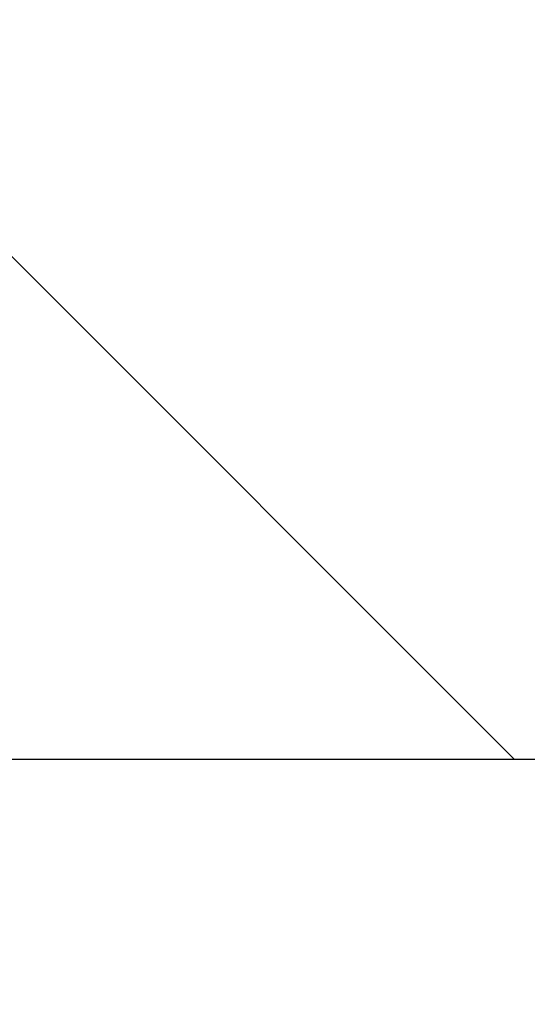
# Model space of a CAD drawing. Header units: millimetres. Extents: x 58700 to 76644, y 972 to 11123.
# Tile 222 of 256: x 62409.6706 to 62409.7234, y 7280.7758 to 7280.8782. Entities that reach past the tile are written whole.
import ezdxf

# ---------------------------------------------------------------- set-up
doc = ezdxf.new("R2010")
doc.units = ezdxf.units.MM

msp = doc.modelspace()

# ---------------------------------------------------------------- hatches: boundary and pattern name
at = {"lineweight": 9}
h = msp.add_hatch(dxfattribs=at)
h.set_pattern_fill('ANSI31', color=256, angle=90)
h.set_pattern_definition([(135, (-738.7113, -83.7406), (-2.24506403, -2.24506403), [])])
edge = h.paths.add_edge_path()
edge.add_arc((62451.85485, 7277.80127), 3, 270, 274.09692)
edge.add_line((62452.06918, 7274.80894), (62452.06918, 7274.80127))
edge.add_line((62452.06918, 7274.80127), (62451.85485, 7274.80127))
edge = h.paths.add_edge_path()
edge.add_line((62450.06918, 7673.13459), (62452.06918, 7673.16132))
edge.add_line((62452.06918, 7673.16132), (62452.06918, 8460.89023))
edge.add_arc((62441.4692, 8473.59079), 16.54279, 301.323056, 309.848628, ccw=False)
edge.add_line((62450.06918, 8459.45912), (62450.06918, 7673.13459))
h.paths.add_polyline_path([(62409.66918, 7672.59473), (62411.66918, 7672.62145), (62411.66918, 8460.89023), (62409.66918, 8460.89023)])
h.paths.add_polyline_path([(62452.06918, 7610.74584), (62450.06918, 7610.71912), (62450.06918, 7280.80127), (62452.06918, 7280.80127)])
h.paths.add_polyline_path([(62411.66918, 7610.20598), (62409.66918, 7610.17925), (62409.66918, 7280.80127), (62411.66918, 7280.80127)])
h = msp.add_hatch(dxfattribs=at)
h.set_pattern_fill('ANSI31', color=256)
h.set_pattern_definition([(45, (-737.497, -83.7406), (-2.24506403, 2.24506403), [])])
edge = h.paths.add_edge_path()
edge.add_line((62456.06918, 7280.80127), (62450.06918, 7280.80127))
edge.add_line((62450.06918, 7280.80127), (62450.06918, 7274.80127))
edge.add_line((62450.06918, 7274.80127), (62453.06918, 7274.80127))
edge.add_arc((62453.06918, 7277.80127), 3, 270, 360)
edge.add_line((62456.06918, 7277.80127), (62456.06918, 7280.80127))
edge = h.paths.add_edge_path()
edge.add_line((62411.66918, 7280.80127), (62396.06918, 7280.80127))
edge.add_line((62396.06918, 7280.80127), (62396.06918, 7240.80127))
edge.add_line((62396.06918, 7240.80127), (62399.06918, 7240.80127))
edge.add_arc((62399.06918, 7243.80127), 3, 270, 360)
edge.add_line((62402.06918, 7243.80127), (62402.06918, 7268.80127))
edge.add_arc((62408.06918, 7268.80127), 6, 90, 180, ccw=False)
edge.add_line((62408.06918, 7274.80127), (62411.66918, 7274.80127))
edge.add_line((62411.66918, 7274.80127), (62411.66918, 7280.80127))

# ---------------------------------------------------------------- linework, layer by layer
msp.add_lwpolyline([(62396.06918, 7240.80127), (62396.06918, 7280.80127), (62456.06918, 7280.80127), (62456.06918, 7277.80127, -0.414214), (62453.06918, 7274.80127), (62408.06918, 7274.80127, 0.414214), (62402.06918, 7268.80127), (62402.06918, 7243.80127, -0.414214), (62399.06918, 7240.80127), (62396.06918, 7240.80127)], format="xyb")

doc.saveas('drawing.dxf')
